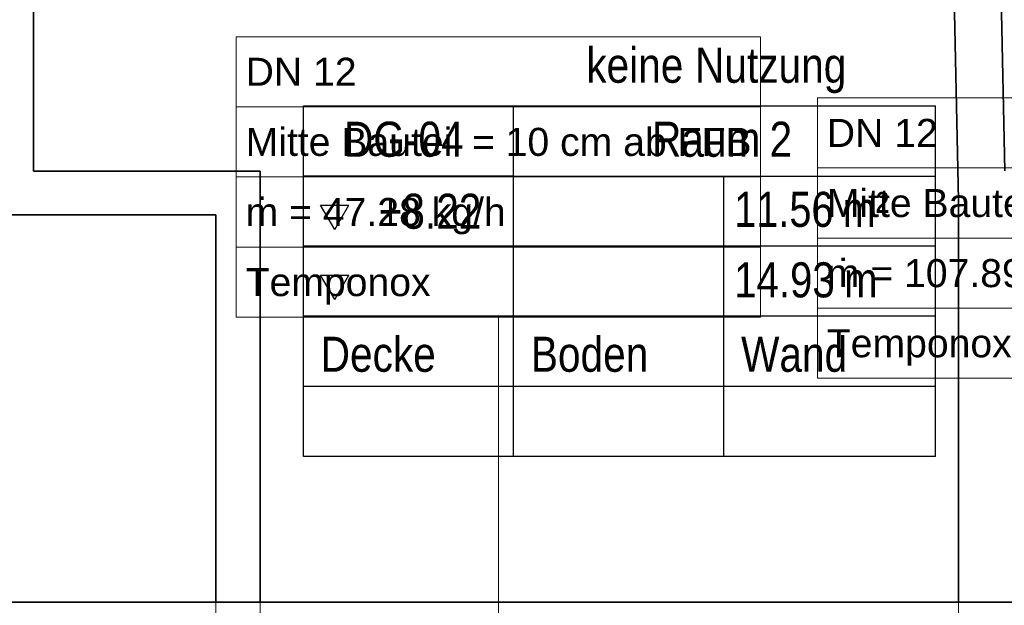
# Model space of a CAD drawing. Extents: x -208 to 552, y -140 to 454.
# Tile 22 of 47: x 105 to 175, y 174 to 216. Entities that reach past the tile are written whole.
import ezdxf
from ezdxf.lldxf.tags import DXFTag

# ---------------------------------------------------------------- set-up
doc = ezdxf.new("R2010")
doc.units = 0
doc.layers.get('0').update_dxf_attribs({"lineweight": 35})
doc.layers.add('5_DG-BESTAND', color=7, linetype='Continuous', lineweight=25)
doc.layers.add('5_DG-RAUM', color=7, linetype='Continuous', lineweight=25)
doc.layers.add('H_Vorlauf_Beschriftung', color=1, linetype='Continuous', lineweight=18, true_color=0xff0000)
doc.styles.get("Standard").update_dxf_attribs({"font": 'arial.ttf'})
tags = doc.linetypes.add('VERDECKT2_S2', pattern=[0.0027, 0.002, -0.0007]).pattern_tags.tags
tags[6:7] = [DXFTag(74, 4), DXFTag(75, 0), DXFTag(340, '0'), DXFTag(46, 1.0), DXFTag(50, 0.0), DXFTag(44, 0.0), DXFTag(45, 0.0)]
tags[4:5] = [DXFTag(74, 4), DXFTag(75, 0), DXFTag(340, '0'), DXFTag(46, 1.0), DXFTag(50, 0.0), DXFTag(44, 0.0), DXFTag(45, 0.0)]

# ---------------------------------------------------------------- blocks, each defined once
blk = doc.blocks.new('Referenz-A06HSU36NL', base_point=(-177.958, -120.344))
at = {"layer": '5_DG-BESTAND', "color": 0, "lineweight": 35}
for p, q in [((174.052, 243.903), (174.869, 204.832)), ((105.565, 233.593), (105.565, 204.812)), ((171.554, 202.742), (170.909, 233.593)), ((105.565, 204.812), (121.726, 204.812)), ((121.726, 204.812), (121.726, 174.084)), ((171.554, 174.084), (171.554, 202.742)), ((118.571, 201.712), (103.226, 201.712)), ((118.571, 174.084), (118.571, 201.712)), ((281.159, 174.084), (78.2, 174.084))]:
    blk.add_line(p, q, dxfattribs=at)
at = {"layer": '5_DG-BESTAND', "color": 0, "linetype": 'VERDECKT2_S2', "lineweight": 18, "ltscale": 0.18}
for p, q in [((118.571, 149.959), (118.571, 174.084)), ((121.726, 174.084), (121.726, 149.959)), ((171.554, 149.959), (171.554, 174.084))]:
    blk.add_line(p, q, dxfattribs=at)
at = {"layer": '5_DG-RAUM', "color": 0, "lineweight": -2}
for p, q in [((124.817, 204.472), (124.817, 209.472)), ((124.817, 209.472), (139.817, 209.472)), ((139.817, 204.472), (139.817, 209.472)), ((139.817, 209.472), (169.918, 209.472)), ((169.918, 184.472), (169.918, 209.472)), ((124.817, 184.472), (124.817, 204.472)), ((139.817, 204.472), (124.817, 204.472)), ((139.817, 184.472), (139.817, 204.472)), ((139.817, 204.472), (169.918, 204.472)), ((154.817, 184.472), (154.817, 204.472)), ((127.05, 200.66), (126.05, 202.392)), ((126.05, 202.392), (128.05, 202.392)), ((127.05, 200.66), (128.05, 202.392)), ((169.918, 199.472), (124.817, 199.472)), ((127.05, 195.66), (126.05, 197.392)), ((126.05, 197.392), (128.05, 197.392)), ((127.05, 195.66), (128.05, 197.392)), ((169.918, 194.472), (124.817, 194.472)), ((169.918, 189.472), (124.817, 189.472)), ((169.918, 184.472), (124.817, 184.472))]:
    blk.add_line(p, q, dxfattribs=at)
at = {"layer": '5_DG-RAUM', "color": 0, "lineweight": -2, "char_height": 2.5, "attachment_point": 1}
for s, insert in [('{\\W0.83;\\fArial;keine}', (145.004, 213.624)), ('{\\W0.83;\\fArial;Nutzung}', (152.766, 213.624)), ('{\\W0.83;\\fArial;DG-04}', (127.716, 208.346)), ('{\\W0.83;\\fArial;Raum}', (149.695, 208.346)), ('{\\W0.83;\\fArial;2}', (158.081, 208.346)), ('{\\W0.81;\\fArial;m²}', (163.306, 203.345)), ('{\\W0.83;\\fArial;+8.22}', (130.182, 203.212)), ('{\\W0.81;\\fArial;11.56}', (155.564, 203.345)), ('{\\W0.82;\\fArial;14.93}', (155.564, 198.318)), ('{\\W0.82;\\fArial;m}', (163.401, 198.318)), ('{\\W0.83;\\fArial;Decke}', (126.05, 193.012)), ('{\\W0.83;\\fArial;Boden}', (141.05, 193.012)), ('{\\W0.83;\\fArial;Wand}', (156.05, 193.012))]:
    blk.add_mtext(s, dxfattribs=dict(at, insert=insert))
blk = doc.blocks.new('Bauteilbeschriftung-A06HSU6ONL', base_point=(120.029, 173.081))
at = {"color": 0, "lineweight": -2}
for p, q in [((120.029, 214.407), (157.436, 214.407)), ((120.029, 194.407), (120.029, 214.407)), ((157.436, 214.407), (157.436, 194.407)), ((120.029, 209.407), (157.436, 209.407)), ((120.029, 204.407), (157.436, 204.407)), ((120.029, 199.407), (157.436, 199.407)), ((157.436, 194.407), (120.029, 194.407))]:
    blk.add_line(p, q, dxfattribs=at)
at = {"color": 0, "linetype": 'ByBlock', "lineweight": -2, "ltscale": 0.18}
blk.add_line((138.732, 194.407), (138.732, 173.081), dxfattribs=at)
at = {"color": 0, "linetype": 'ByBlock', "lineweight": -2, "ltscale": 0.18, "char_height": 2, "attachment_point": 1}
for s, insert in [('{\\fArial;DN 12}', (120.696, 212.907)), ('{\\fArial;Mitte Bauteil = 10 cm ab FFB}', (120.696, 207.907)), ('{\\fArial;ṁ = 47.28 kg/h}', (120.696, 202.907)), ('{\\fArial;Temponox }', (120.696, 197.907))]:
    blk.add_mtext(s, dxfattribs=dict(at, insert=insert))
blk = doc.blocks.new('Bauteilbeschriftung-A06HSU6WNL', base_point=(161.501, 171.081))
at = {"color": 0, "lineweight": -2}
for p, q in [((161.501, 210.046), (198.908, 210.046)), ((161.501, 190.046), (161.501, 210.046)), ((198.908, 210.046), (198.908, 190.046)), ((161.501, 205.046), (198.908, 205.046)), ((161.501, 200.046), (198.908, 200.046)), ((161.501, 195.046), (198.908, 195.046)), ((198.908, 190.046), (161.501, 190.046))]:
    blk.add_line(p, q, dxfattribs=at)
at = {"color": 0, "linetype": 'ByBlock', "lineweight": -2, "ltscale": 0.18}
blk.add_line((180.204, 190.046), (180.204, 171.081), dxfattribs=at)
at = {"color": 0, "linetype": 'ByBlock', "lineweight": -2, "ltscale": 0.18, "char_height": 2, "attachment_point": 1}
for s, insert in [('{\\fArial;DN 12}', (162.167, 208.546)), ('{\\fArial;Mitte Bauteil = 10 cm ab FFB}', (162.167, 203.546)), ('{\\fArial;ṁ = 107.89 kg/h}', (162.167, 198.546)), ('{\\fArial;Temponox }', (162.167, 193.546))]:
    blk.add_mtext(s, dxfattribs=dict(at, insert=insert))

msp = doc.modelspace()

# ---------------------------------------------------------------- block references
at = {"color": 251, "lineweight": 25, "ltscale": 0.25, "true_color": 0x585858}
msp.add_blockref('Referenz-A06HSU36NL', (-177.958, -120.344), dxfattribs=at)
at = {"layer": 'H_Vorlauf_Beschriftung', "ltscale": 0.18}
for name, p in [('Bauteilbeschriftung-A06HSU6ONL', (120.029, 173.081)), ('Bauteilbeschriftung-A06HSU6WNL', (161.501, 171.081))]:
    msp.add_blockref(name, p, dxfattribs=at)

doc.saveas('drawing.dxf')
